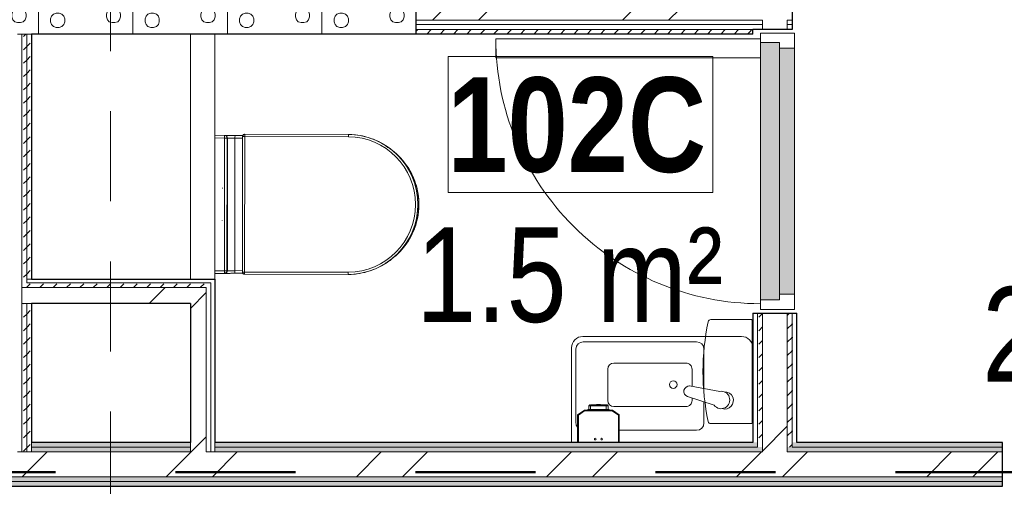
# Model space of a CAD drawing. Header units: millimetres. Extents: x -2180 to 91692, y -6418 to 21859.
# Tile 100 of 256: x 24067 to 26671, y 11857 to 13090. Entities that reach past the tile are written whole.
import ezdxf

# ---------------------------------------------------------------- set-up
doc = ezdxf.new("R2010")
doc.units = ezdxf.units.MM
doc.linetypes.add('Dash', pattern=[635, 317.5, -317.5])
doc.linetypes.add('Overhead', pattern=[396.875, 238.125, -158.75])
for name, color, linetype, lineweight in [('_Overhead_', 7, 'Overhead', 9), ('Common Edges', 7, 'Continuous', 9), ('Cut Pattern-3', 7, 'Continuous', 9), ('Doors', 7, 'Continuous', 9), ('Doors-2', 7, 'Continuous', 18), ('Generic Models', 7, 'Continuous', 9), ('Plan Swing', 7, 'Continuous', 9), ('Room Tags', 7, 'Continuous', 9), ('Walls', 7, 'Continuous', 9), ('Walls-1', 7, 'Continuous', 25)]:
    doc.layers.add(name, color=color, linetype=linetype, lineweight=lineweight)
for name, color, linetype, lineweight, true_color in [('_Tuletõkketsoon', 1, 'Dash', 50, 0xff0000), ('Cut Pattern-1', 7, 'Continuous', 9, 0x787878), ('Doors-3', 7, 'Continuous', 9, 0x646464), ('Duravit Keramik-1', 7, 'Continuous', 9, 0xaaaaaa), ('Plumbing Fixtures-1', 7, 'Continuous', 9, 0xaaaaaa)]:
    doc.layers.add(name, color=color, linetype=linetype, lineweight=lineweight, true_color=true_color)
doc.styles.add('Swis721 Cn BT', font='swissc.ttf', dxfattribs={"height": 250})
doc.styles.add('Swis721 Cn BT_B', font='swisscb.ttf', dxfattribs={"height": 250})
pattern_1 = [(45, (0, 0), (0, 35.35534), [25, -25])]
pattern_2 = [(45, (0, 0), (-251.447, 251.447), []), (45, (0, 381), (-251.447, 251.447), [])]

# ---------------------------------------------------------------- blocks, each defined once
blk = doc.blocks.new('SMA_D01_ 1-poolne - SU-P-04 - 750x2100-1929737-1 Korruse  plaan')
at = {"layer": 'Doors-3'}
for points in [[(340, 38), (-340, 38), (-340, -12), (340, -12), (340, 24.6)], [(325, -12), (-325, -12), (-325, -52), (325, -52)]]:
    blk.add_hatch(color=256, dxfattribs=at).paths.add_polyline_path(points, flags=0)
at = {"layer": 'Doors'}
for p, q in [((300, 38), (-340, 38)), ((-325, -12), (325, -12)), ((325, -52), (-325, -52))]:
    blk.add_line(p, q, dxfattribs=at)
at = {"layer": 'Doors-2'}
for p, q in [((350, 738), (300, 738)), ((300, 738), (300, 38)), ((350, 38), (350, 738)), ((-340, 38), (-365, 38)), ((-365, 38), (-365, -52)), ((-340, -12), (-340, 38)), ((300, 38), (350, 38)), ((340, 38), (340, -12)), ((365, 38), (350, 38)), ((365, -52), (365, 38)), ((-325, -12), (-340, -12)), ((-325, -52), (-325, -12)), ((340, -12), (325, -12)), ((325, -12), (325, -52)), ((-365, -52), (-325, -52)), ((325, -52), (365, -52))]:
    blk.add_line(p, q, dxfattribs=at)
at = {"layer": 'Plan Swing'}
blk.add_arc((350, 38), 700, 90, 180, dxfattribs=at)
blk = doc.blocks.new('WC seinal - Tüüp 1-V37-1 Korruse  plaan')
at = {"layer": 'Duravit Keramik-1'}
for p, q in [((-59.9, 386), (-60.2, 111.6)), ((-60.2, 111.6), (-59.9, 386)), ((-54.2, 111.6), (-53.9, 385.9)), ((304.1, 385.5), (303.8, 111.2)), ((309.8, 111.2), (310.1, 385.5)), ((310.1, 385.5), (309.8, 111.2)), ((-54.2, 111.6), (-60.2, 111.6)), ((-56.9, 106.9), (-57.1, 85.8)), ((-57.1, 85.8), (-56.9, 106.9)), ((-54.2, 105.6), (-54.2, 111.6)), ((303.8, 111.2), (-54.2, 111.6)), ((-54.2, 105.6), (303.8, 105.2)), ((-54.2, 105.6), (303.8, 105.2)), ((-49.9, 105.6), (-50.1, 85.7)), ((300.2, 85.4), (300.1, 105.2)), ((303.8, 111.2), (303.8, 105.2)), ((309.8, 111.2), (303.8, 111.2)), ((307.2, 85.5), (307, 106.6)), ((307, 106.6), (307.2, 85.5)), ((-57.1, 85.8), (-57.1, 81.3)), ((-56.8, 85.8), (-51.9, 85.7)), ((-51.9, 85.7), (-50.1, 85.7)), ((-50.1, 85.7), (300.2, 85.4)), ((300.2, 85.4), (303.7, 85.5)), ((303.7, 85.5), (305.1, 85.5)), ((305.1, 85.5), (306.9, 85.5)), ((307.2, 81), (307.2, 85.5)), ((-57.3, 58), (-57.5, 32.4)), ((-57.3, 58), (-57.5, 32.4)), ((-57.3, 63.2), (-57.3, 58)), ((-57.3, 58.9), (-57.3, 58)), ((-57.3, 58), (-57.3, 58.9)), ((-50.3, 57.9), (-57.3, 58)), ((-57.2, 73), (-57.2, 66)), ((-50.5, 32.4), (-50.3, 57.9)), ((300.3, 65.5), (-50.3, 65.8)), ((-50.3, 64.9), (-50.3, 57.9)), ((300.3, 64.6), (-50.3, 64.9)), ((-50.3, 57.9), (300.3, 57.6)), ((300.3, 57.6), (300.3, 64.6)), ((307.3, 57.7), (300.3, 57.6)), ((300.3, 57.6), (300.5, 32.3)), ((307.3, 68.9), (307.3, 72.7)), ((307.3, 57.7), (307.3, 65.7)), ((307.3, 57.7), (307.3, 58.6)), ((307.3, 57.7), (307.3, 58.6)), ((307.5, 32.3), (307.3, 57.7)), ((307.5, 32.3), (307.3, 57.7)), ((125, 32.3), (-50.5, 32.4))]:
    blk.add_line(p, q, dxfattribs=at)
at = {"layer": 'Duravit Keramik-1', "flags": 128}
for points in [[(310.1, 385.5), (309.9, 392.9), (309.4, 400.3), (308.6, 407.6), (307.6, 415), (306.2, 422.2), (304.6, 429.4), (302.6, 436.6), (300.4, 443.6), (297.9, 450.6), (295.1, 457.5), (292, 464.2), (288.7, 470.8), (285.1, 477.3), (281.3, 483.6), (277.2, 489.8), (272.9, 495.8), (268.3, 501.6), (263.5, 507.2), (258.5, 512.7), (253.2, 517.9), (247.8, 522.9), (242.2, 527.7), (236.3, 532.3), (230.3, 536.6), (224.2, 540.7), (217.9, 544.5), (211.4, 548.1), (204.8, 551.4), (198, 554.5), (191.2, 557.2), (184.2, 559.7), (177.1, 562), (170, 563.9), (162.8, 565.6), (155.5, 566.9), (148.2, 568), (140.8, 568.8), (133.5, 569.3), (126.1, 569.4), (118.7, 569.3), (111.3, 568.9), (103.9, 568.2), (96.6, 567.2), (89.3, 565.9), (82.1, 564.4), (74.9, 562.5), (67.8, 560.3), (60.8, 557.9), (53.9, 555.2), (47.2, 552.2), (40.5, 549), (34, 545.5), (27.6, 541.7), (21.4, 537.7), (15.4, 533.4), (9.5, 528.9), (3.8, 524.1), (-1.6, 519.2), (-6.9, 514), (-12, 508.6), (-16.9, 503), (-21.5, 497.3), (-25.9, 491.3), (-30, 485.2), (-33.9, 478.9), (-37.6, 472.5), (-41, 465.9), (-44.1, 459.2), (-47, 452.4), (-49.5, 445.4), (-51.8, 438.4), (-53.9, 431.3), (-55.6, 424.1), (-57, 416.8), (-58.2, 409.5), (-59, 402.2), (-59.6, 394.8), (-59.9, 387.4), (-59.9, 386)], [(280.7, 483.1), (277.2, 488.8), (273.2, 494.8), (269, 500.6), (264.6, 506.3), (259.9, 511.8), (255, 517), (249.9, 522.1), (244.6, 527), (239.1, 531.7), (233.5, 536.1), (227.6, 540.3), (221.6, 544.3), (215.5, 548), (209.2, 551.5), (202.7, 554.7), (196.2, 557.7), (189.5, 560.4), (182.7, 562.8), (175.9, 565), (168.9, 566.9), (161.9, 568.5), (154.8, 569.8), (147.7, 570.8), (140.5, 571.6), (133.3, 572.1), (126.1, 572.2), (118.9, 572.1), (111.8, 571.7), (104.6, 571.1), (97.5, 570.1), (90.4, 568.8), (83.3, 567.3), (76.4, 565.5), (69.5, 563.4), (62.7, 561), (56, 558.4), (49.4, 555.5), (42.9, 552.3), (36.6, 548.9), (30.4, 545.2), (24.4, 541.3), (18.5, 537.1), (12.8, 532.7), (7.3, 528.1), (1.9, 523.3), (-3.2, 518.3), (-8.2, 513), (-12.9, 507.6), (-17.4, 502), (-21.7, 496.2), (-25.7, 490.2), (-28.6, 485.6)], [(-60.2, 111.6), (-60.2, 111.4), (-60.2, 111.2), (-60.2, 110.9), (-60.1, 110.7), (-60.1, 110.4), (-60.1, 110.2), (-60, 110), (-59.9, 109.8), (-59.8, 109.5), (-59.8, 109.3), (-59.7, 109.1), (-59.5, 108.9), (-59.4, 108.7), (-59.3, 108.5), (-59.2, 108.3), (-59, 108.1), (-58.9, 107.9), (-58.7, 107.7), (-58.6, 107.5), (-58.4, 107.3), (-58.2, 107.2), (-58.1, 107), (-57.9, 106.9), (-57.7, 106.7), (-57.5, 106.6), (-57.3, 106.5), (-57.1, 106.3), (-56.8, 106.2), (-56.6, 106.1), (-56.4, 106), (-56.2, 106), (-56, 105.9), (-55.7, 105.8), (-55.5, 105.8), (-55.2, 105.7), (-55, 105.7), (-54.8, 105.7), (-54.5, 105.6), (-54.3, 105.6), (-54.2, 105.6)], [(-58.7, 107.7), (-59.3, 108.5), (-59.8, 109.4), (-60.1, 110.5), (-60.2, 111.6)], [(-60.1, 110.4), (-59.6, 109), (-58, 107)], [(-54.2, 105.6), (-55.3, 105.7), (-56.2, 106), (-57.1, 106.4), (-58, 107)], [(-56.8, 106.6), (-56.4, 106.2), (-55.9, 105.9), (-55.3, 105.7), (-54.2, 105.6)], [(303.8, 105.2), (304, 105.2), (304.2, 105.2), (304.5, 105.2), (304.7, 105.3), (304.9, 105.3), (305.2, 105.4), (305.4, 105.4), (305.6, 105.5), (305.9, 105.6), (306.1, 105.7), (306.3, 105.8), (306.5, 105.9), (306.7, 106), (306.9, 106.1), (307.1, 106.2), (307.3, 106.4), (307.5, 106.5), (307.7, 106.7), (307.9, 106.8), (308.1, 107), (308.2, 107.2), (308.4, 107.4), (308.5, 107.5), (308.7, 107.7), (308.8, 107.9), (308.9, 108.1), (309, 108.3), (309.2, 108.6), (309.3, 108.8), (309.3, 109), (309.4, 109.2), (309.5, 109.5), (309.6, 109.7), (309.6, 109.9), (309.7, 110.2), (309.7, 110.4), (309.7, 110.6), (309.8, 110.9), (309.8, 111.1), (309.8, 111.2)], [(307.5, 106.5), (306.7, 105.9), (305.7, 105.5), (304.8, 105.3), (303.8, 105.2)], [(303.8, 105.2), (304.8, 105.3), (305.4, 105.5), (305.9, 105.8), (306.3, 106.2)], [(307.5, 106.5), (308.5, 107.5), (309.4, 109.1), (309.6, 109.7)], [(309.8, 111.2), (309.6, 110), (309.3, 109), (308.9, 108), (308.3, 107.2)], [(82.4, 52.2), (82.1, 52.2), (81.8, 52.3), (81.5, 52.3), (81.2, 52.3)], [(168.6, 52.2), (168.3, 52.2), (168, 52.2), (167.8, 52.1)], [(-50.5, 32.4), (-55.4, 32.4), (-57.5, 32.4)]]:
    blk.add_lwpolyline(points, dxfattribs=at)
at = {"layer": 'Duravit Keramik-1'}
for centre, radius, start, end in [((125.1, 384.4), 185, 0.3254, 179.5303), ((125.1, 384.4), 179, 0.332, 179.5237), ((125.3, 392.2), 180, 43.4096, 136.1513), ((-54.2, 111.6), 6, 179.9282, 269.9282), ((303.8, 111.2), 6, 269.9282, 359.9282)]:
    blk.add_arc(centre, radius, start, end, dxfattribs=at)
for centre, major_axis, ratio, start_param, end_param in [((-58.2, 111.6), (-2, 0), 0.83812, 0, 0.523599), ((307.8, 111.2), (-2, 0), 0.83812, 2.617994, 3.141593), ((-50.3, 58.8), (-7, 0.05), 0.996195, 4.719307, 6.283185), ((-50.3, 57.9), (-7, 0.05), 0.996195, 4.719307, 6.283185), ((300.3, 58.5), (7, 0.04), 0.996195, 0, 1.56389), ((300.3, 57.6), (7, 0.04), 0.996195, 0, 1.56389)]:
    blk.add_ellipse(centre, major_axis=major_axis, ratio=ratio, start_param=start_param, end_param=end_param, dxfattribs=at)
for points in [[(-53.9, 385.9), (-54.7, 385.9), (-56.2, 385.9), (-58.2, 386), (-59.6, 386), (-59.9, 386), (-59.9, 386)], [(304.1, 385.5), (304.9, 385.5), (306.5, 385.5), (307.8, 385.5), (308.3, 385.5)]]:
    blk.add_open_spline(points, degree=3, dxfattribs=at)
for points, knots in [([(308.3, 385.5), (308.9, 385.5), (309.8, 385.5), (310.1, 385.5), (310.1, 385.5)], [0.5000044, 0.5000044, 0.5000044, 0.5000044, 0.75, 1, 1, 1, 1]), ([(-57.3, 58.9), (-57.3, 59.2), (-57.3, 61.4), (-57.2, 68.3), (-57.2, 76.9), (-57.1, 82.8), (-57.1, 85.8)], [-1, -1, -1, -1, -0.722222, -0.444444, -0.222222, 0, 0, 0, 0]), ([(-50.3, 65.8), (-50.3, 66), (-50.3, 67.1), (-50.2, 71.1), (-50.2, 77.5), (-50.1, 83), (-50.1, 85.7)], [0, 0, 0, 0, 0.222222, 0.444444, 0.722222, 1, 1, 1, 1]), ([(300.2, 85.4), (300.2, 84.3), (300.2, 82.1), (300.2, 77.9), (300.3, 73), (300.3, 67.7), (300.3, 65.8), (300.3, 65.5)], [0, 0, 0, 0, 0.111111, 0.222222, 0.444444, 0.666667, 1, 1, 1, 1]), ([(307.2, 85.5), (307.2, 81.8), (307.2, 74.3), (307.3, 65.7), (307.3, 60.3), (307.3, 58.8), (307.3, 58.6)], [-1, -1, -1, -1, -0.7222222, -0.4444444, -0.2222222, 0, 0, 0, 0])]:
    blk.add_open_spline(points, degree=3, knots=knots, dxfattribs=at)
blk = doc.blocks.new('SMA_Pro A allas 28x48cm - SA-00 - Laufen Pro 480 _ Oras Saga VASAK POOLNE DUŠŠIGA-V119-1 Korruse  plaan')
at = {"layer": 'Plumbing Fixtures-1'}
for p, q in [((335, 338), (-85, 338)), ((-83.8, 323.7), (216.2, 323.7)), ((-115, 308), (-115, 58)), ((-103.1, 109.4), (-103.1, 304.4)), ((235.5, 304.4), (235.5, 200.4)), ((187.9, 267.5), (-2.9, 267.5)), ((-18.9, 251.3), (-18.9, 168.8)), ((204.1, 251.3), (204.1, 206)), ((277.1, 192.9), (197.7, 207.2)), ((192, 179.3), (262.5, 156.4)), ((204.1, 175.3), (204.1, 168.8)), ((235.5, 165.1), (235.5, 109.4)), ((-2.7, 152.6), (187.9, 152.6)), ((216.2, 90.1), (11.4, 90.1))]:
    blk.add_line(p, q, dxfattribs=at)
for centre, radius, start, end in [((-85, 308), 30, 90, 180), ((-83.8, 304.4), 19.3, 90, 180), ((216.2, 304.4), 19.3, 0, 90), ((335, 308), 30, 360, 90), ((-2.7, 251.3), 16.2, 90.6273, 180), ((187.9, 251.3), 16.2, 360, 90.0008), ((154.4, 210.8), 10, 0, 180), ((154.4, 210.8), 10, 180, 0), ((-2.7, 168.8), 16.2, 180, 269.9995), ((187.9, 168.8), 16.2, 269.9995, 360), ((-83.8, 109.4), 19.3, 180, 215.8862), ((216.2, 109.4), 19.3, 270, 0)]:
    blk.add_arc(centre, radius, start, end, dxfattribs=at)
for centre, major_axis, ratio, start_param, end_param in [((196.4, 193), (5.1, 13.4), 0.974907, 0.277858, 3.187773), ((281, 170.1), (8.2, 21.7), 0.974907, 2.559211, 6.823578), ((290.9, 169), (5.7, 22.1), 0.993539, 5.351949, 6.607675), ((290.9, 169), (5.7, 22.1), 0.993539, 3.084161, 5.351949)]:
    blk.add_ellipse(centre, major_axis=major_axis, ratio=ratio, start_param=start_param, end_param=end_param, dxfattribs=at)
blk = doc.blocks.new('Mediclinics_Steel paper towel CZ folds dispenser_DT0106x - DT0106C-V123-1 Korruse  plaan')
at = {"layer": 'Generic Models'}
for p, q in [((35453, 5509.2), (35453, 5401.8)), ((35728.1, 5509.2), (35728.1, 5401.8)), ((35590.5, 5399.8), (35455, 5399.8)), ((35590.5, 5399.8), (35726.1, 5399.8))]:
    blk.add_line(p, q, dxfattribs=at)
for centre, radius, start, end in [((35590.6, 4889.2), 640.5, 90.0044, 101.8922), ((35590.5, 4889.2), 640.5, 78.1078, 89.9956), ((35460, 5509.2), 7, 101.8922, 180), ((35721.1, 5509.2), 7, 0, 78.1078), ((35455, 5401.8), 2, 180, 270), ((35726.1, 5401.8), 2, 270, 0)]:
    blk.add_arc(centre, radius, start, end, dxfattribs=at)
blk = doc.blocks.new('Mediclinics_Liquid soap dispenser_DJ0031x - DJ0031-V133-1 Korruse  plaan')
at = {"layer": 'Generic Models'}
for p, q in [((7490.2, 12060.2), (7487.7, 12059.2)), ((7490.9, 12060.2), (7496.2, 12060.2)), ((7494.1, 12060.2), (7491.8, 12060.2)), ((7492.2, 12069.8), (7492.2, 12058.5)), ((7497.1, 12069.8), (7492.2, 12069.8)), ((7494.4, 12059.4), (7492.2, 12059.4)), ((7539.4, 12060.2), (7496.2, 12060.2)), ((7496.3, 12072.5), (7496.3, 12069.8)), ((7538.5, 12069.8), (7497.1, 12069.8)), ((7497.1, 12069.8), (7497.1, 12060.2)), ((7499, 12072.5), (7499, 12072.5)), ((7499, 12072.5), (7536.6, 12072.5)), ((7536.6, 12072.5), (7499, 12072.5)), ((7499, 12072.5), (7499, 12072.5)), ((7536.6, 12072.5), (7536.6, 12072.5)), ((7536.6, 12072.5), (7536.6, 12072.5)), ((7538.5, 12060.2), (7538.5, 12069.8)), ((7543.4, 12069.8), (7538.5, 12069.8)), ((7539.3, 12069.8), (7539.3, 12072.5)), ((7544.7, 12060.2), (7539.4, 12060.2)), ((7543.4, 12059.4), (7541.2, 12059.4)), ((7543.8, 12060.2), (7541.5, 12060.2)), ((7543.4, 12058.5), (7543.4, 12069.8)), ((7547.9, 12059.2), (7545.4, 12060.2)), ((7480.7, 12058.5), (7462.8, 12046)), ((7462.8, 12046), (7463.1, 12045.9)), ((7462.8, 11973.1), (7462.8, 12046)), ((7463.1, 12045.9), (7480.7, 12058.3)), ((7463.1, 11973.1), (7463.1, 12045.9)), ((7481.2, 12056.8), (7464.6, 12045.1)), ((7481.2, 12056.8), (7464.6, 12045.1)), ((7464.6, 12045.1), (7464.6, 11973.1)), ((7464.6, 12045.1), (7464.6, 11973.1)), ((7554.9, 12058.5), (7480.7, 12058.5)), ((7480.7, 12058.5), (7480.7, 12058.3)), ((7480.7, 12058.3), (7554.9, 12058.3)), ((7554.4, 12056.8), (7481.2, 12056.8)), ((7554.4, 12056.8), (7481.2, 12056.8)), ((7487.7, 12059.2), (7487.7, 12058.2)), ((7495.2, 12059.2), (7491.6, 12059.2)), ((7540.4, 12059.2), (7495.2, 12059.2)), ((7495.2, 12059.2), (7495.2, 12058.2)), ((7540.4, 12058.2), (7540.4, 12059.2)), ((7544, 12059.2), (7540.4, 12059.2)), ((7547.9, 12058.2), (7547.9, 12059.2)), ((7571, 12045.1), (7554.4, 12056.8)), ((7571, 12045.1), (7554.4, 12056.8)), ((7572.8, 12046), (7554.9, 12058.5)), ((7554.9, 12058.5), (7554.9, 12058.3)), ((7554.9, 12058.3), (7572.5, 12045.9)), ((7571, 11973.1), (7571, 12045.1)), ((7571, 11973.1), (7571, 12045.1)), ((7572.8, 12046), (7572.5, 12045.9)), ((7572.5, 12045.9), (7572.5, 11973.1)), ((7572.8, 11973.1), (7572.8, 12046))]:
    blk.add_line(p, q, dxfattribs=at)
at = {"layer": 'Generic Models', "flags": 128}
for points in [[(7492.2, 12069.8), (7492.3, 12070), (7492.4, 12070.2), (7492.4, 12070.3), (7492.5, 12070.5), (7492.6, 12070.6), (7492.8, 12070.8), (7492.9, 12070.9), (7493, 12071.1), (7493.1, 12071.2), (7493.2, 12071.3), (7493.4, 12071.4), (7493.5, 12071.5), (7493.7, 12071.7), (7493.8, 12071.8), (7494, 12071.9), (7494.1, 12072), (7494.3, 12072), (7494.5, 12072.1), (7494.6, 12072.2), (7494.8, 12072.3), (7495, 12072.3), (7495.1, 12072.4), (7495.3, 12072.4), (7495.5, 12072.5), (7495.7, 12072.5), (7495.9, 12072.5), (7496, 12072.5), (7496.2, 12072.5), (7496.3, 12072.5)], [(7504.6, 12072.8), (7504.6, 12072.8), (7504.5, 12072.8), (7504.5, 12072.7), (7504.5, 12072.6), (7504.5, 12072.5)], [(7504.6, 12072.8), (7512.4, 12073), (7516.4, 12073.2), (7517.8, 12073.3)], [(7504.7, 12072.5), (7504.7, 12072.6), (7504.7, 12072.7), (7504.7, 12072.8), (7504.6, 12072.8), (7504.6, 12072.8)], [(7506.6, 12072.8), (7506.6, 12072.8), (7506.5, 12072.8), (7506.5, 12072.7), (7506.5, 12072.6), (7506.5, 12072.5)], [(7506.6, 12072.8), (7513.5, 12073), (7516.8, 12073.2), (7517.8, 12073.3)], [(7506.8, 12072.5), (7506.7, 12072.6), (7506.7, 12072.7), (7506.7, 12072.8), (7506.7, 12072.8), (7506.6, 12072.8)], [(7517.8, 12072.5), (7517.8, 12072.9), (7517.8, 12073.2), (7517.8, 12073.3), (7517.8, 12073.2), (7517.8, 12072.9), (7517.8, 12072.5)], [(7529, 12072.8), (7522.1, 12073), (7518.8, 12073.2), (7517.8, 12073.3)], [(7517.8, 12072.5), (7517.8, 12072.9), (7517.8, 12073.2), (7517.8, 12073.3), (7517.8, 12073.2), (7517.8, 12072.9), (7517.8, 12072.5)], [(7517.8, 12072.5), (7517.8, 12072.9), (7517.8, 12073.2), (7517.8, 12073.3), (7517.8, 12073.2), (7517.8, 12072.9), (7517.8, 12072.5)], [(7531, 12072.8), (7523.2, 12073), (7519.2, 12073.2), (7517.8, 12073.3)], [(7517.8, 12072.5), (7517.8, 12072.9), (7517.8, 12073.2), (7517.8, 12073.3), (7517.8, 12073.2), (7517.8, 12072.9), (7517.8, 12072.5)], [(7529, 12072.8), (7528.9, 12072.8), (7528.9, 12072.8), (7528.9, 12072.7), (7528.9, 12072.6), (7528.8, 12072.5)], [(7529.1, 12072.5), (7529.1, 12072.6), (7529.1, 12072.7), (7529.1, 12072.8), (7529, 12072.8), (7529, 12072.8)], [(7531, 12072.8), (7531, 12072.8), (7530.9, 12072.8), (7530.9, 12072.7), (7530.9, 12072.6), (7530.9, 12072.5)], [(7531.1, 12072.5), (7531.1, 12072.6), (7531.1, 12072.7), (7531.1, 12072.8), (7531, 12072.8), (7531, 12072.8)], [(7539.3, 12072.5), (7539.5, 12072.5), (7539.7, 12072.5), (7539.9, 12072.5), (7540, 12072.5), (7540.2, 12072.4), (7540.4, 12072.4), (7540.6, 12072.3), (7540.7, 12072.3), (7540.9, 12072.2), (7541.1, 12072.2), (7541.2, 12072.1), (7541.4, 12072), (7541.6, 12071.9), (7541.7, 12071.8), (7541.9, 12071.7), (7542, 12071.6), (7542.2, 12071.5), (7542.3, 12071.4), (7542.4, 12071.2), (7542.6, 12071.1), (7542.7, 12071), (7542.8, 12070.8), (7542.9, 12070.7), (7543, 12070.5), (7543.1, 12070.4), (7543.2, 12070.2), (7543.3, 12070.1), (7543.4, 12069.9), (7543.4, 12069.8)]]:
    blk.add_lwpolyline(points, dxfattribs=at)
at = {"layer": 'Generic Models'}
for centre, radius, start, end in [((7466.1, 12044.3), 3, 138.8044, 152.492), ((7481.7, 12055.3), 3, 90.0567, 101.7008), ((7553.9, 12055.3), 3, 78.2956, 89.9433), ((7569.5, 12044.3), 3, 27.5122, 41.1894), ((7509.3, 11981.8), 2.25, 0, 180), ((7509.3, 11981.8), 2.25, 180, 0), ((7526.3, 11981.8), 2.25, 0, 180), ((7526.3, 11981.8), 2.25, 180, 0)]:
    blk.add_arc(centre, radius, start, end, dxfattribs=at)
blk.add_ellipse((7620.7, 12042.4), major_axis=(133.6, 0), ratio=0.367595, start_param=2.769734, end_param=2.791289, dxfattribs=at)
for points in [[(7499, 12072.5), (7498.9, 12072.5), (7498.5, 12072.5), (7498.1, 12072.1), (7497.7, 12071.6), (7497.3, 12070.8), (7497.2, 12070.2), (7497.1, 12069.8)], [(7540.4, 12059.2), (7540.2, 12059.4), (7539.9, 12059.7), (7539.6, 12060.1), (7539.4, 12060.2)]]:
    blk.add_open_spline(points, degree=3, dxfattribs=at)
for points, knots in [([(7538.5, 12069.8), (7538.4, 12070.2), (7538.3, 12070.8), (7538, 12071.5), (7537.7, 12071.9), (7537.5, 12072.1), (7537.1, 12072.4), (7536.8, 12072.5), (7536.6, 12072.5)], [0, 0, 0, 0, 0.2, 0.4, 0.55, 0.625, 0.7, 1, 1, 1, 1]), ([(7463.1, 12045.9), (7463.1, 12045.9), (7463.1, 12045.9), (7463.3, 12045.8), (7463.5, 12045.7), (7463.7, 12045.6), (7463.9, 12045.5), (7464.2, 12045.3), (7464.4, 12045.2), (7464.6, 12045.1)], [0, 0, 0, 0, 0.166667, 0.333333, 0.5, 0.583333, 0.666667, 0.833333, 1, 1, 1, 1]), ([(7480.7, 12058.3), (7480.7, 12058.2), (7480.8, 12058.1), (7480.9, 12057.8), (7481, 12057.5), (7481.1, 12057.1), (7481.2, 12056.9), (7481.2, 12056.8)], [0, 0, 0, 0, 0.333333, 0.5, 0.666667, 0.833333, 1, 1, 1, 1]), ([(7554.9, 12058.3), (7554.9, 12058.2), (7554.8, 12058.1), (7554.7, 12057.8), (7554.6, 12057.5), (7554.5, 12057.1), (7554.4, 12056.9), (7554.4, 12056.8)], [0, 0, 0, 0, 0.333333, 0.5, 0.666667, 0.833333, 1, 1, 1, 1]), ([(7572.5, 12045.9), (7572.5, 12045.9), (7572.5, 12045.9), (7572.3, 12045.8), (7572.1, 12045.7), (7571.9, 12045.6), (7571.7, 12045.5), (7571.4, 12045.3), (7571.2, 12045.2), (7571, 12045.1)], [0, 0, 0, 0, 0.166667, 0.333333, 0.5, 0.583333, 0.666667, 0.833333, 1, 1, 1, 1])]:
    blk.add_open_spline(points, degree=3, knots=knots, dxfattribs=at)
blk = doc.blocks.new('1_0 Room Tag - 2_5mm Nr - m²-411648-1 Korruse  plaan')
at = {"layer": 'Room Tags'}
for p, q in [((3.5, 3.78), (-3.5, 3.78)), ((-3.5, 3.78), (-3.5, 0.18)), ((3.5, 3.78), (3.5, 0.18)), ((3.5, 0.18), (-3.5, 0.18))]:
    blk.add_line(p, q, dxfattribs=at)

msp = doc.modelspace()

# ---------------------------------------------------------------- hatches: boundary and pattern name
at = {"layer": 'Cut Pattern-1'}
h = msp.add_hatch(dxfattribs=at)
h.set_pattern_fill('FP_3', color=256, style=0, pattern_type=2)
h.set_pattern_definition(pattern_2)
h.paths.add_polyline_path([(25601, 13089.1), (25998, 13089.1), (25998, 13184.1), (25115.8, 13184.1), (25115.8, 13089.1)], flags=0)
h = msp.add_hatch(dxfattribs=at)
h.set_pattern_fill('FP_3', color=256, style=0, pattern_type=2)
h.set_pattern_definition(pattern_2)
h.paths.add_polyline_path([(26031.3, 11948.1), (26097.3, 11948.1), (26097.3, 12314.6), (26031.3, 12314.6), (26031.3, 11955.8)], flags=0)
h.paths.add_polyline_path([(26031.3, 13064.6), (26097.3, 13064.6), (26097.3, 13089.1), (26031.3, 13089.1), (26031.3, 13077.1)], flags=0)
h = msp.add_hatch(dxfattribs=at)
h.set_pattern_fill('FP_3', color=256, style=0, pattern_type=2)
h.set_pattern_definition(pattern_2)
h.paths.add_polyline_path([(24097.7, 12340.1), (24518.2, 12340.1), (24518.2, 12382.1), (24072.7, 12382.1), (24073.5, 12340.1), (24085.2, 12340.1)], flags=0)
h = msp.add_hatch(dxfattribs=at)
h.set_pattern_fill('FP_3', color=256, style=0, pattern_type=2)
h.set_pattern_definition(pattern_2)
h.paths.add_polyline_path([(24518.2, 11948.1), (24560.2, 11948.1), (24560.2, 12382.1), (24518.2, 12382.1), (24518.2, 11949.4)], flags=0)
h = msp.add_hatch(dxfattribs=at)
h.set_pattern_fill('FP_3', color=256, style=0, pattern_type=2)
h.set_pattern_definition(pattern_2)
h.paths.add_polyline_path([(29817.4, 11882.1), (29817.4, 11948.1), (27666.3, 11948.1), (27666.3, 11882.1), (29641.8, 11882.1)], flags=0)
h.paths.add_polyline_path([(24046.8, 11882.1), (26666.3, 11882.1), (26666.3, 11948.1), (21513.7, 11948.1), (21513.7, 11882.1), (23736, 11882.1)], flags=0)
h.paths.add_polyline_path([(19695.1, 11882.1), (20513.7, 11882.1), (20513.7, 11948.1), (18261.7, 11948.1), (18261.7, 11882.1), (19384.3, 11882.1)], flags=0)
at = {"layer": 'Cut Pattern-3'}
h = msp.add_hatch(dxfattribs=at)
h.set_pattern_fill('FP_5', color=256, angle=-135, style=0, pattern_type=2)
h.set_pattern_definition([(45, (24218.33, 13179.6), (3e-14, 250), [7.07, -346.48]), (315, (24245.83, 13184.6), (-3e-14, 250), [7.07, -346.48]), (90, (24215.83, 13164.6), (-250, 1e-14), [7.5, -242.5]), (71.565, (24215.826, 13172.106), (0.0002, 250), [7.906, -782.664]), (288.435, (24250.826, 13179.606), (-0.0002, 250), [7.906, -782.664]), (270, (24253.33, 13172.1), (250, 1e-14), [7.5, -242.5]), (251.565, (24253.33, 13164.61), (0.0002, 250), [7.906, -782.664]), (225, (24250.83, 13157.1), (-3e-14, 250), [7.07, -346.48]), (161.565, (24230.83, 13149.606), (-999.9996, 250.001), [7.906, -782.664]), (135, (24223.33, 13152.1), (3e-14, 250), [7.07, -346.48]), (108.435, (24218.33, 13157.11), (-0.0002, 250), [7.906, -782.664]), (180, (24238.33, 13149.6), (-4e-14, -250), [7.5, -242.5]), (198.435, (24245.83, 13152.11), (-999.9996, -250.001), [7.906, -782.664]), (0, (24163.33, 13107.1), (0, 250), [7.5, -242.5]), (90, (24148.33, 13084.6), (-250, 1e-14), [7.5, -242.5]), (71.565, (24148.326, 13092.11), (0.0002, 250), [7.906, -782.664]), (45, (24150.83, 13099.6), (3e-14, 250), [7.07, -346.48]), (315, (24178.33, 13104.6), (-3e-14, 250), [7.07, -346.48]), (288.435, (24183.33, 13099.606), (-0.0002, 250), [7.906, -782.664]), (270, (24185.83, 13092.1), (250, 1e-14), [7.5, -242.5]), (251.565, (24185.826, 13084.606), (0.0002, 250), [7.906, -782.664]), (225, (24183.33, 13077.1), (-3e-14, 250), [7.07, -346.48]), (161.565, (24163.33, 13069.606), (-999.9996, 250.001), [7.906, -782.664]), (135, (24155.83, 13072.1), (3e-14, 250), [7.07, -346.48]), (108.435, (24150.83, 13077.106), (-0.0002, 250), [7.906, -782.664]), (180, (24170.83, 13069.6), (-4e-14, -250), [7.5, -242.5]), (198.435, (24178.33, 13072.106), (-999.9996, -250.001), [7.906, -782.664]), (18.435, (24155.83, 13104.606), (499.999, 250.0003), [7.906, -782.664]), (341.565, (24170.826, 13107.11), (500, -250.0006), [7.906, -782.664]), (0, (24310.83, 13119.6), (0, 250), [7.5, -242.5]), (90, (24295.83, 13097.1), (-250, 1e-14), [7.5, -242.5]), (71.565, (24295.83, 13104.606), (0.0002, 250), [7.906, -782.664]), (45, (24298.33, 13112.1), (3e-14, 250), [7.07, -346.48]), (315, (24325.83, 13117.1), (-3e-14, 250), [7.07, -346.482]), (288.435, (24330.826, 13112.106), (-0.0002, 250), [7.906, -782.664]), (270, (24333.33, 13104.6), (250, 1e-14), [7.5, -242.5]), (251.565, (24333.326, 13097.11), (0.0002, 250), [7.906, -782.664]), (225, (24330.83, 13089.6), (-3e-14, 250), [7.07, -346.482]), (161.565, (24310.83, 13082.11), (-999.9996, 250.001), [7.906, -782.664]), (135, (24303.33, 13084.6), (3e-14, 250), [7.07, -346.48]), (108.435, (24298.326, 13089.606), (-0.0002, 250), [7.906, -782.664]), (180, (24318.33, 13082.1), (-4e-14, -250), [7.5, -242.5]), (198.435, (24325.826, 13084.606), (-999.9996, -250.001), [7.906, -782.664]), (18.435, (24303.326, 13117.106), (499.999, 250.0003), [7.906, -782.664]), (341.565, (24318.33, 13119.61), (499.999, -250.0003), [7.906, -782.664]), (0, (24230.83, 13187.1), (0, 250), [7.5, -242.5]), (18.435, (24223.33, 13184.61), (500, 250.0006), [7.906, -782.664]), (341.565, (24238.33, 13187.106), (499.999, -250.0003), [7.906, -782.664]), (0, (24178.33, 13277.1), (0, 250), [7.5, -242.5]), (90, (24163.33, 13254.6), (-250, 1e-14), [7.5, -242.5]), (71.565, (24163.33, 13262.106), (0.0002, 250), [7.906, -782.664]), (45, (24165.83, 13269.6), (3e-14, 250), [7.07, -346.48]), (315, (24193.33, 13274.6), (-3e-14, 250), [7.07, -346.48]), (288.435, (24198.33, 13269.61), (-0.0002, 250), [7.906, -782.664]), (270, (24200.83, 13262.1), (250, 1e-14), [7.5, -242.5]), (251.565, (24200.826, 13254.61), (0.0002, 250), [7.906, -782.664]), (225, (24198.33, 13247.1), (-3e-14, 250), [7.07, -346.48]), (161.565, (24178.33, 13239.61), (-999.9996, 250.001), [7.906, -782.664]), (135, (24170.83, 13242.1), (3e-14, 250), [7.07, -346.48]), (108.435, (24165.83, 13247.106), (-0.0002, 250), [7.906, -782.664]), (180, (24185.83, 13239.6), (-4e-14, -250), [7.5, -242.5]), (198.435, (24193.33, 13242.11), (-999.9996, -250.001), [7.906, -782.664]), (18.435, (24170.826, 13274.61), (500, 250.0006), [7.906, -782.664]), (341.565, (24185.826, 13277.106), (500, -250.0006), [7.906, -782.664]), (0, (24285.83, 13257.1), (0, 250), [7.5, -242.5]), (90, (24270.83, 13234.6), (-250, 1e-14), [7.5, -242.5]), (71.565, (24270.83, 13242.11), (0.0002, 250), [7.906, -782.664]), (45, (24273.33, 13249.6), (3e-14, 250), [7.07, -346.48]), (315, (24300.83, 13254.6), (-3e-14, 250), [7.07, -346.48]), (288.435, (24305.83, 13249.61), (-0.0002, 250), [7.906, -782.664]), (270, (24308.33, 13242.1), (250, 1e-14), [7.5, -242.5]), (251.565, (24308.33, 13234.606), (0.0002, 250), [7.906, -782.664]), (225, (24305.83, 13227.1), (-3e-14, 250), [7.07, -346.48]), (161.565, (24285.826, 13219.606), (-999.9996, 250.001), [7.906, -782.664]), (135, (24278.33, 13222.1), (3e-14, 250), [7.07, -346.48]), (108.435, (24273.33, 13227.11), (-0.0002, 250), [7.906, -782.664]), (180, (24293.33, 13219.6), (-4e-14, -250), [7.5, -242.5]), (198.435, (24300.83, 13222.11), (-999.9996, -250.001), [7.906, -782.664]), (18.435, (24278.33, 13254.61), (499.999, 250.0003), [7.906, -782.664]), (341.565, (24293.326, 13257.106), (500, -250.0006), [7.906, -782.664]), (90, (24115.83, 13052.1), (-250, 1e-14), [])])
h.paths.add_polyline_path([(23115.8, 13052.1), (25115.8, 13052.1), (25115.8, 13202.1), (23115.8, 13202.1), (23115.8, 13149.8)], flags=0)
h = msp.add_hatch(dxfattribs=at)
h.set_pattern_fill('FP_1', color=256, style=0, pattern_type=2)
h.set_pattern_definition(pattern_1)
h.paths.add_polyline_path([(24085.2, 11948.1), (24085.2, 12340.1), (24072.7, 12340.1), (24072.7, 11948.1)], flags=0)
h.paths.add_polyline_path([(24074.1, 12382.1), (24085.2, 12382.1), (24085.2, 13052.1), (24072.7, 13052.1), (24072.7, 12382.1)], flags=0)
h = msp.add_hatch(dxfattribs=at)
h.set_pattern_fill('FP_1', color=256, style=0, pattern_type=2)
h.set_pattern_definition(pattern_1)
h.paths.add_polyline_path([(24097.7, 11948.1), (24097.7, 12340.1), (24085.2, 12340.1), (24085.2, 11948.1)], flags=0)
h.paths.add_polyline_path([(24097.7, 12404.6), (24097.7, 13052.1), (24085.2, 13052.1), (24085.2, 12404.6)], flags=0)
h = msp.add_hatch(dxfattribs=at)
h.set_pattern_fill('FP_1', color=256, style=0, pattern_type=2)
h.set_pattern_definition(pattern_1)
h.paths.add_polyline_path([(25601, 13052.1), (25998, 13052.1), (25998, 13064.6), (25115.8, 13064.6), (25115.8, 13052.1), (25326.3, 13052.1)], flags=0)
h = msp.add_hatch(dxfattribs=at)
h.set_pattern_fill('FP_1', color=256, style=0, pattern_type=2)
h.set_pattern_definition(pattern_1)
h.paths.add_polyline_path([(28089.8, 13052.1), (28089.8, 13064.6), (28053.8, 13064.6), (28053.8, 13052.1), (28087.7, 13052.1)], flags=0)
h.paths.add_polyline_path([(27129.3, 13052.1), (27153.8, 13052.1), (27153.8, 13064.6), (27009.8, 13064.6), (27009.8, 13052.1), (27034.3, 13052.1)], flags=0)
h.paths.add_polyline_path([(25998, 13052.1), (26006.3, 13052.1), (26006.3, 13064.6), (25998, 13064.6), (25998, 13054.6)], flags=0)
h = msp.add_hatch(dxfattribs=at)
h.set_pattern_fill('FP_1', color=256, style=0, pattern_type=2)
h.set_pattern_definition(pattern_1)
h.paths.add_polyline_path([(24357.6, 12382.1), (24560.2, 12382.1), (24560.2, 12394.6), (24085.2, 12394.6), (24085.6, 12382.1), (24097.7, 12382.1)], flags=0)
h = msp.add_hatch(dxfattribs=at)
h.set_pattern_fill('FP_1', color=256, style=0, pattern_type=2)
h.set_pattern_definition(pattern_1)
h.paths.add_polyline_path([(24572.7, 11948.1), (24572.7, 12394.6), (24560.2, 12394.6), (24560.2, 11948.1)], flags=0)
h = msp.add_hatch(dxfattribs=at)
h.set_pattern_fill('FP_1', color=256, style=0, pattern_type=2)
h.set_pattern_definition(pattern_1)
h.paths.add_polyline_path([(26031.3, 11960.6), (26031.3, 12314.6), (26018.8, 12314.6), (26018.8, 11960.6)], flags=0)
h = msp.add_hatch(dxfattribs=at)
h.set_pattern_fill('FP_1', color=256, style=0, pattern_type=2)
h.set_pattern_definition(pattern_1)
h.paths.add_polyline_path([(26097.3, 11960.6), (26109.8, 11960.6), (26109.8, 12314.6), (26097.3, 12314.6), (26097.3, 11973.1)], flags=0)
h = msp.add_hatch(dxfattribs=at)
h.set_pattern_fill('FP_1', color=256, style=0, pattern_type=2)
h.set_pattern_definition(pattern_1)
h.paths.add_polyline_path([(26109.8, 11973.1), (26122.3, 11973.1), (26122.3, 12314.6), (26109.8, 12314.6), (26109.8, 12085.6)], flags=0)
h = msp.add_hatch(dxfattribs=at)
h.set_pattern_fill('FP_1', color=256, style=0, pattern_type=2)
h.set_pattern_definition(pattern_1)
h.paths.add_polyline_path([(29817.4, 11960.6), (29817.4, 11973.1), (28193.3, 11973.1), (28193.3, 11960.6), (29641.8, 11960.6)], flags=0)
h.paths.add_polyline_path([(28087.7, 11960.6), (28102.3, 11960.6), (28102.3, 11973.1), (27666.3, 11973.1), (27666.3, 11960.6)], flags=0)
h.paths.add_polyline_path([(24951.5, 11960.6), (26018.8, 11960.6), (26018.8, 11973.1), (24582.7, 11973.1), (24582.7, 11960.6)], flags=0)
h.paths.add_polyline_path([(26666.3, 11960.6), (26666.3, 11973.1), (26109.8, 11973.1), (26109.8, 11960.6), (26222.7, 11960.6)], flags=0)
h.paths.add_polyline_path([(24518.2, 11960.6), (24518.2, 11973.1), (24097.7, 11973.1), (24097.7, 11960.6), (24357.6, 11960.6)], flags=0)
h.paths.add_polyline_path([(23508.2, 11960.6), (23928.7, 11960.6), (23928.7, 11973.1), (23508.2, 11973.1)], flags=0)
h.paths.add_polyline_path([(23225.5, 11960.6), (23443.7, 11960.6), (23443.7, 11973.1), (22075.8, 11973.1), (22075.8, 11960.6), (23114.3, 11960.6)], flags=0)
h.paths.add_polyline_path([(21871, 11960.6), (21984.8, 11960.6), (21984.8, 11973.1), (21513.7, 11973.1), (21513.7, 11960.6)], flags=0)
h.paths.add_polyline_path([(20513.7, 11960.6), (20513.7, 11973.1), (20040.8, 11973.1), (20040.8, 11960.6)], flags=0)
h.paths.add_polyline_path([(18607.2, 11960.6), (19949.8, 11960.6), (19949.8, 11973.1), (18261.7, 11973.1), (18261.7, 11960.6), (18451.8, 11960.6)], flags=0)
h = msp.add_hatch(dxfattribs=at)
h.set_pattern_fill('FP_1', color=256, style=0, pattern_type=2)
h.set_pattern_definition(pattern_1)
h.paths.add_polyline_path([(29817.4, 11948.1), (29817.4, 11960.6), (28180.8, 11960.6), (28180.8, 11948.1), (29641.8, 11948.1)], flags=0)
h.paths.add_polyline_path([(28087.7, 11948.1), (28114.8, 11948.1), (28114.8, 11960.6), (27666.3, 11960.6), (27666.3, 11948.1)], flags=0)
h.paths.add_polyline_path([(22492.6, 11948.1), (23443.7, 11948.1), (23443.7, 11960.6), (22063.3, 11960.6), (22063.3, 11948.1), (22337.2, 11948.1)], flags=0)
h.paths.add_polyline_path([(21997.3, 11948.1), (21997.3, 11960.6), (21513.7, 11960.6), (21513.7, 11948.1), (21871, 11948.1)], flags=0)
h.paths.add_polyline_path([(23508.2, 11948.1), (23928.7, 11948.1), (23928.7, 11960.6), (23508.2, 11960.6)], flags=0)
h.paths.add_polyline_path([(26666.3, 11948.1), (26666.3, 11960.6), (26097.3, 11960.6), (26097.3, 11948.1), (26222.7, 11948.1)], flags=0)
h.paths.add_polyline_path([(24097.7, 11948.1), (24518.2, 11948.1), (24518.2, 11960.6), (24097.7, 11960.6), (24097.7, 11948.4)], flags=0)
h.paths.add_polyline_path([(24582.7, 11948.1), (26031.3, 11948.1), (26031.3, 11960.6), (24582.7, 11960.6)], flags=0)
h.paths.add_polyline_path([(19384.3, 11948.1), (19962.3, 11948.1), (19962.3, 11960.6), (18261.7, 11960.6), (18261.7, 11948.1), (18762.6, 11948.1)], flags=0)
h.paths.add_polyline_path([(20028.3, 11948.1), (20513.7, 11948.1), (20513.7, 11960.6), (20028.3, 11960.6)], flags=0)
h = msp.add_hatch(dxfattribs=at)
h.set_pattern_fill('FP_1', color=256, style=0, pattern_type=2)
h.set_pattern_definition(pattern_1)
h.paths.add_polyline_path([(27666.3, 11869.6), (29817.4, 11869.6), (29817.4, 11882.1), (27666.3, 11882.1)], flags=0)
h.paths.add_polyline_path([(23466.2, 11869.6), (26666.3, 11869.6), (26666.3, 11882.1), (21513.7, 11882.1), (21513.7, 11869.6), (23453.7, 11869.6)], flags=0)
h.paths.add_polyline_path([(20513.7, 11869.6), (20513.7, 11882.1), (18261.7, 11882.1), (18261.7, 11869.6), (20028.3, 11869.6)], flags=0)
h = msp.add_hatch(dxfattribs=at)
h.set_pattern_fill('FP_1', color=256, style=0, pattern_type=2)
h.set_pattern_definition(pattern_1)
h.paths.add_polyline_path([(27666.3, 11857.1), (29817.4, 11857.1), (29817.4, 11869.6), (27666.3, 11869.6)], flags=0)
h.paths.add_polyline_path([(23965.7, 11857.1), (26666.3, 11857.1), (26666.3, 11869.6), (21513.7, 11869.6), (21513.7, 11857.1), (23953.7, 11857.1)], flags=0)
h.paths.add_polyline_path([(20513.7, 11857.1), (20513.7, 11869.6), (18261.7, 11869.6), (18261.7, 11857.1), (20028.3, 11857.1)], flags=0)

# ---------------------------------------------------------------- linework, layer by layer
at = {"layer": '_Overhead_'}
msp.add_line((24306.8, 13642.1), (24306.8, 10612.1), dxfattribs=at)
at = {"layer": '_Tuletõkketsoon'}
msp.add_line((6063.8, 11894.1), (30291.5, 11894.1), dxfattribs=at)
at = {"layer": 'Common Edges'}
for p, q in [((26031.3, 13089.1), (25115.8, 13089.1)), ((26031.3, 13077.1), (25115.8, 13077.1)), ((26031.3, 13089.1), (26031.3, 13064.6)), ((26097.3, 13089.1), (26097.3, 13064.6)), ((26109.8, 13089.1), (26097.3, 13089.1)), ((26109.8, 13077.1), (26097.3, 13077.1)), ((24060.7, 13052.1), (24097.7, 13052.1)), ((24072.7, 11948.1), (24072.7, 13052.1)), ((24085.2, 12394.6), (24085.2, 13052.1)), ((26006.3, 13064.6), (25115.8, 13064.6)), ((24097.7, 12404.6), (24085.2, 12404.6)), ((24072.7, 12382.1), (24560.2, 12382.1)), ((24085.2, 12394.6), (24572.7, 12394.6)), ((24560.2, 11948.1), (24560.2, 12382.1)), ((24572.7, 11948.1), (24572.7, 12394.6)), ((24097.7, 12340.1), (24072.7, 12340.1)), ((24085.2, 11948.1), (24085.2, 12340.1)), ((26018.8, 11960.6), (26018.8, 12314.6)), ((26031.3, 11948.1), (26031.3, 12314.6)), ((26097.3, 11948.1), (26097.3, 12314.6)), ((26109.8, 11960.6), (26109.8, 12314.6)), ((24097.7, 11973.1), (24097.7, 11948.1)), ((24518.2, 11960.6), (24097.7, 11960.6)), ((24518.2, 11973.1), (24518.2, 11948.1)), ((24582.7, 11973.1), (24582.7, 11948.1)), ((26018.8, 11960.6), (24582.7, 11960.6)), ((26666.3, 11960.6), (26109.8, 11960.6)), ((24518.2, 11948.1), (24060.7, 11948.1)), ((26031.3, 11948.1), (24560.2, 11948.1)), ((26666.3, 11948.1), (26097.3, 11948.1)), ((26666.3, 11882.1), (21513.7, 11882.1)), ((26666.3, 11869.6), (21513.7, 11869.6))]:
    msp.add_line(p, q, dxfattribs=at)
at = {"layer": 'Walls'}
for p, q in [((24518.2, 12404.6), (24518.2, 13052.1)), ((24582.7, 13052.1), (24582.7, 12404.6))]:
    msp.add_line(p, q, dxfattribs=at)
at = {"layer": 'Walls-1'}
for p, q in [((25115.8, 13052.1), (25115.8, 13236.1)), ((26109.8, 13221.1), (26109.8, 13064.6)), ((26006.3, 13052.1), (24097.7, 13052.1)), ((24097.7, 13052.1), (24097.7, 12404.6)), ((26109.8, 13064.6), (26006.3, 13064.6)), ((26006.3, 13052.1), (26006.3, 13064.6)), ((24097.7, 12404.6), (24582.7, 12404.6)), ((24582.7, 12404.6), (24582.7, 11973.1)), ((24097.7, 12340.1), (24097.7, 11973.1)), ((24518.2, 12340.1), (24097.7, 12340.1)), ((24518.2, 12340.1), (24518.2, 11973.1)), ((26006.3, 12314.6), (26006.3, 11973.1)), ((26006.3, 12314.6), (26122.3, 12314.6)), ((26122.3, 11973.1), (26122.3, 12314.6)), ((24518.2, 11973.1), (24097.7, 11973.1)), ((26006.3, 11973.1), (24582.7, 11973.1)), ((26666.3, 11973.1), (26122.3, 11973.1)), ((26666.3, 11857.1), (26666.3, 11973.1)), ((21513.7, 11857.1), (26666.3, 11857.1))]:
    msp.add_line(p, q, dxfattribs=at)

# ---------------------------------------------------------------- block references
at = {"layer": 'Doors', "rotation": 90.0000000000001}
msp.add_blockref('SMA_D01_ 1-poolne - SU-P-04 - 750x2100-1929737-1 Korruse  plaan', (26064.3, 12689.6), dxfattribs=at)
at = {"layer": 'Generic Models', "rotation": 89.99999999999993}
msp.add_blockref('Mediclinics_Steel paper towel CZ folds dispenser_DT0106x - DT0106C-V123-1 Korruse  plaan', (31403.9, -23430.4), dxfattribs=at)
at = {"layer": 'Generic Models'}
msp.add_blockref('Mediclinics_Liquid soap dispenser_DJ0031x - DJ0031-V133-1 Korruse  plaan', (18079.9, 0), dxfattribs=at)
at = {"layer": 'Plumbing Fixtures-1', "rotation": 269.9999999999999}
msp.add_blockref('WC seinal - Tüüp 1-V37-1 Korruse  plaan', (24550.5, 12727.1), dxfattribs=at)
at = {"layer": 'Plumbing Fixtures-1'}
msp.add_blockref('SMA_Pro A allas 28x48cm - SA-00 - Laufen Pro 480 _ Oras Saga VASAK POOLNE DUŠŠIGA-V119-1 Korruse  plaan', (25641.3, 11915.1), dxfattribs=at)
at = {"layer": 'Room Tags', "xscale": 99.99999999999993, "yscale": 99.99999999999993, "zscale": 99.99999999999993}
msp.add_blockref('1_0 Room Tag - 2_5mm Nr - m²-411648-1 Korruse  plaan', (25550.1, 12615.3), dxfattribs=at)

# ---------------------------------------------------------------- texts
at = {"layer": 'Room Tags', "char_height": 250, "attachment_point": 1}
for s, insert, width, style in [('102C', (25198, 12937.8), 849.789, 'Swis721 Cn BT_B'), ('1.5 m²', (25115.5, 12541.4), 1050.211, 'Swis721 Cn BT'), ('2.1 m²', (26612.7, 12383.8), 1050.211, 'Swis721 Cn BT')]:
    msp.add_mtext(s, dxfattribs=dict(at, insert=insert, width=width, style=style))

doc.saveas('drawing.dxf')
